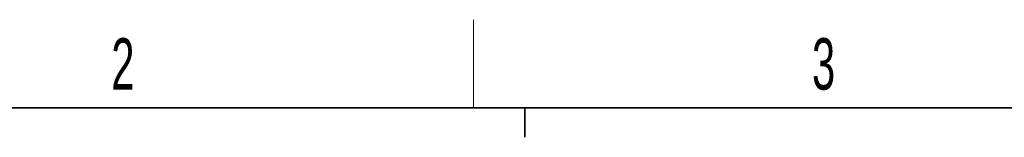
# Model space of a CAD drawing. Header units: millimetres. Extents: x 5 to 418, y 2 to 292.
# Tile 20 of 48: x 90.57 to 157.67, y 280.5 to 288.5. Entities that reach past the tile are written whole.
import ezdxf

# ---------------------------------------------------------------- set-up
doc = ezdxf.new("R2010")
doc.units = ezdxf.units.MM
doc.layers.add('SLD-0', color=7, linetype='Continuous')
doc.styles.add('SLDTEXTSTYLE0', font='TXT', dxfattribs={"width": 0.605})

msp = doc.modelspace()

# ---------------------------------------------------------------- linework, layer by layer
at = {"layer": 'SLD-0', "lineweight": 18}
msp.add_line((121.5, 282.5), (121.5, 288.5), dxfattribs=at)
at = {"layer": 'SLD-0', "lineweight": 35}
msp.add_line((408, 282.5), (26, 282.5), dxfattribs=at)
at = {"layer": 'SLD-0'}
for p, q in [((125, 280.5), (125, 282.5)), ((125, 282.5), (125, 280.5))]:
    msp.add_line(p, q, dxfattribs=at)

# ---------------------------------------------------------------- texts
at = {"layer": 'SLD-0', "char_height": 3.5, "attachment_point": 2, "style": 'SLDTEXTSTYLE0'}
for s, insert in [('2', (97.6027, 287.243)), ('3', (145.3527, 287.243))]:
    msp.add_mtext(s, dxfattribs=dict(at, insert=insert))

doc.saveas('drawing.dxf')
